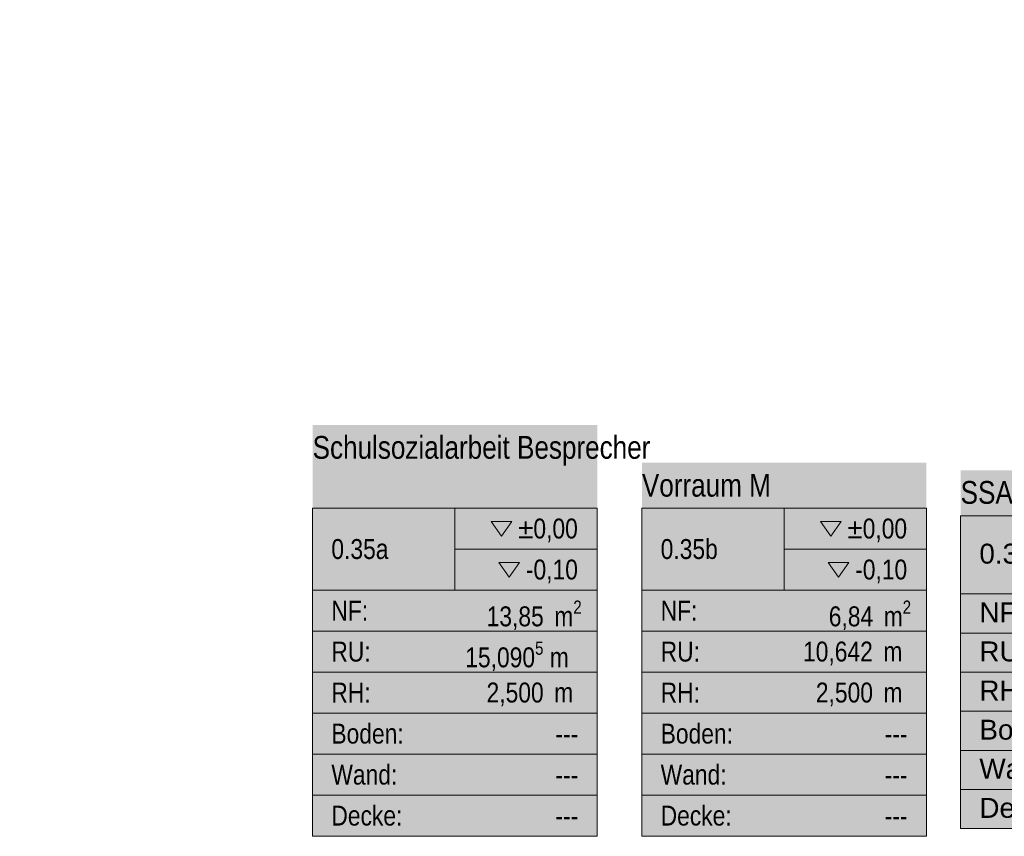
# Model space of a CAD drawing. Header units: metres. Extents: x -89 to 754, y -195 to 69.
# Tile 170 of 211: x 14.59 to 23.23, y -13.72 to -6.55. Entities that reach past the tile are written whole.
import ezdxf
from ezdxf.enums import TextEntityAlignment as Align

# ---------------------------------------------------------------- set-up
doc = ezdxf.new("R2010")
doc.units = ezdxf.units.M
doc.header["$MEASUREMENT"] = 0
doc.layers.add('95 Ausführungsplanung Bemaßung', color=7, linetype='Continuous')
doc.layers.add('Neubau_80 Raum', color=7, linetype='Continuous')
doc.styles.add('ERSTELLTER_STIL_1', font='arial.ttf')
doc.styles.add('ERSTELLTER_STIL_2', font='ARIALN.TTF')
doc.styles.add('ERSTELLTER_STIL_3', font='ARIALN.TTF')
doc.dimstyles.new('ERSTELLTER_STIL__4', dxfattribs={"dimtxt": 0.15, "dimasz": 0.095143, "dimexe": 0.18, "dimexo": 0.0625, "dimgap": 0, "dimtad": 1, "dimzin": 0, "dimdsep": 46, "dimtxsty": 'ERSTELLTER_STIL_3', "dimblk": 'ARROWHEAD_6', "dimblk1": 'ARROWHEAD_6', "dimblk2": 'ARROWHEAD_6', "dimcen": 0.09, "dimse1": 1, "dimse2": 1, "dimclrd": 7, "dimclre": 7, "dimclrt": 7, "dimazin": 0, "dimtfac": 1, "dimtdec": 4, "dimtmove": 0, "dimatfit": 3, "dimfxl": 1, "dimtolj": 1, "dimtzin": 0, "dimarcsym": 0})

# ---------------------------------------------------------------- blocks, each defined once
blk = doc.blocks.new('SSA Büro_0.36_30_1', base_point=(24.1014, -12.0819))
at = {"layer": 'Neubau_80 Raum', "linetype": 'Continuous', "lineweight": 0, "true_color": 0x272a1c}
blk.add_hatch(color=250, dxfattribs=at).paths.add_polyline_path([(22.8514, -13.656), (25.3514, -13.656), (25.3514, -10.5079), (22.8514, -10.5079)])
at = {"layer": 'Neubau_80 Raum', "linetype": 'Continuous', "lineweight": 0, "true_color": 0x000000}
blk.add_hatch(color=18, dxfattribs=at).paths.add_polyline_path([(24.4011, -11.3609), (24.487, -11.4824), (24.573, -11.3609)])
at = {"layer": 'Neubau_80 Raum', "color": 7, "linetype": 'Continuous', "lineweight": 9}
for p, q in [((25.3514, -10.906), (22.8514, -10.906)), ((22.8514, -10.906), (22.8514, -13.656)), ((22.8514, -10.906), (25.3514, -10.906)), ((22.8514, -11.5935), (22.8514, -10.906)), ((24.1014, -10.906), (24.1014, -11.5935)), ((25.3514, -13.656), (25.3514, -10.906)), ((25.3514, -10.906), (25.3514, -11.5935)), ((24.1014, -11.2498), (25.3514, -11.2498)), ((25.3514, -11.5935), (22.8514, -11.5935)), ((22.8514, -11.5935), (25.3514, -11.5935)), ((22.8514, -11.9373), (22.8514, -11.5935)), ((25.3514, -11.5935), (25.3514, -11.9373)), ((25.3514, -11.9373), (22.8514, -11.9373)), ((22.8514, -11.9373), (25.3514, -11.9373)), ((22.8514, -12.281), (22.8514, -11.9373)), ((25.3514, -11.9373), (25.3514, -12.281)), ((25.3514, -12.281), (22.8514, -12.281)), ((22.8514, -12.281), (25.3514, -12.281)), ((22.8514, -12.6248), (22.8514, -12.281)), ((25.3514, -12.281), (25.3514, -12.6248)), ((25.3514, -12.6248), (22.8514, -12.6248)), ((22.8514, -12.6248), (25.3514, -12.6248)), ((22.8514, -12.9685), (22.8514, -12.6248)), ((25.3514, -12.6248), (25.3514, -12.9685)), ((25.3514, -12.9685), (22.8514, -12.9685)), ((22.8514, -12.9685), (25.3514, -12.9685)), ((22.8514, -13.3123), (22.8514, -12.9685)), ((25.3514, -12.9685), (25.3514, -13.3123)), ((25.3514, -13.3123), (22.8514, -13.3123)), ((22.8514, -13.3123), (25.3514, -13.3123)), ((22.8514, -13.656), (22.8514, -13.3123)), ((25.3514, -13.3123), (25.3514, -13.656)), ((22.8514, -13.656), (25.3514, -13.656)), ((25.3514, -13.656), (22.8514, -13.656))]:
    blk.add_line(p, q, dxfattribs=at)
at = {"layer": 'Neubau_80 Raum', "color": 7, "linetype": 'Continuous', "lineweight": 13, "flags": 128}
for points in [[(24.3493, -11.0171), (24.4352, -11.1387), (24.5212, -11.0171)], [(24.4011, -11.3609), (24.487, -11.4824), (24.573, -11.3609)]]:
    blk.add_lwpolyline(points, close=True, dxfattribs=at)
at = {"layer": 'Neubau_80 Raum', "color": 7, "lineweight": 9, "char_height": 0.175, "attachment_point": 1, "style": 'ERSTELLTER_STIL_1'}
for s, insert in [('\\A1;{\\pql;\\pt0,0.05;\\fArial|b0|i0|c0|p0;\\W1.000000;±0,00\\fArial|b0|i0|c0|p0;\\W1.000000;\\A1{\\H.66x;\\S^  ;}\\fArial|b0|i0|c0|p0;\\W1.000000;\\fArial|b0|i0|c0|p0;\\W1.000000;\\A1{\\H.66x;\\S^  ;}}', (24.5879, -10.9804)), ('\\A1;{\\pql;\\pt0,0.05;\\fArial|b0|i0|c0|p0;\\W1.000000;-0,10\\fArial|b0|i0|c0|p0;\\W1.000000;\\A1{\\H.66x;\\S^  ;}\\fArial|b0|i0|c0|p0;\\W1.000000;\\fArial|b0|i0|c0|p0;\\W1.000000;\\A1{\\H.66x;\\S^  ;}}', (24.6396, -11.3241)), ('\\A1;{\\pql;\\pt0,0.05;\\fArial|b0|i0|c0|p0;\\W1.000000;13,18\\fArial|b0|i0|c0|p0;\\W1.000000;\\A1{\\H.66x;\\S^  ;}\\fArial|b0|i0|c0|p0;\\W1.000000; m\\fArial|b0|i0|c0|p0;\\W1.000000;\\A1{\\H.66x;\\S2^  ;}}', (24.2314, -11.6704)), ('\\A1;{\\pql;\\pt0,0.05;\\fArial|b0|i0|c0|p0;\\W1.000000;14,601\\fArial|b0|i0|c0|p0;\\W1.000000;\\A1{\\H.66x;\\S^  ;}\\fArial|b0|i0|c0|p0;\\W1.000000; m\\fArial|b0|i0|c0|p0;\\W1.000000;\\A1{\\H.66x;\\S^  ;}}', (24.097, -12.0116)), ('\\A1;{\\pql;\\pt0,0.05;\\fArial|b0|i0|c0|p0;\\W1.000000;2,500\\fArial|b0|i0|c0|p0;\\W1.000000;\\A1{\\H.66x;\\S^  ;}\\fArial|b0|i0|c0|p0;\\W1.000000; m\\fArial|b0|i0|c0|p0;\\W1.000000;\\A1{\\H.66x;\\S^  ;}}', (24.2305, -12.3554))]:
    blk.add_mtext(s, dxfattribs=dict(at, insert=insert))
at = {"layer": 'Neubau_80 Raum', "color": 7, "lineweight": 9}
for tag, height, style, p in [('DUMMY_850', 0.2, 'ERSTELLTER_STIL_2', (25.1867, -10.5422)), ('ROOM_NAME', 0.2, 'ERSTELLTER_STIL_2', (22.8514, -10.6014)), ('ROOM_NUMBER', 0.175, 'ERSTELLTER_STIL_1', (23.0161, -11.1523)), ('measuredNetAreaCode', 0.175, 'ERSTELLTER_STIL_1', (23.0161, -11.6679)), ('perimeterCode', 0.175, 'ERSTELLTER_STIL_1', (23.0161, -12.0116)), ('ceilingHeightCode', 0.175, 'ERSTELLTER_STIL_1', (23.0161, -12.3554)), ('measuredAreaCode', 0.175, 'ERSTELLTER_STIL_1', (23.0161, -12.6991)), ('DUMMY_851_0', 0.175, 'ERSTELLTER_STIL_1', (24.9469, -12.6991)), ('DUMMY_852', 0.175, 'ERSTELLTER_STIL_1', (23.0161, -13.0429)), ('DUMMY_851_1', 0.175, 'ERSTELLTER_STIL_1', (24.9469, -13.0429)), ('DUMMY_853', 0.175, 'ERSTELLTER_STIL_1', (23.0161, -13.3866)), ('DUMMY_851_2', 0.175, 'ERSTELLTER_STIL_1', (24.9469, -13.3866))]:
    blk.add_attdef(tag, text='', height=height, dxfattribs=dict(at, style=style)).set_placement(p, align=Align.TOP_LEFT)
blk = doc.blocks.new('Vorraum M_0.35b_57_1', base_point=(23.3438, -12.0819))
at = {"layer": 'Neubau_80 Raum', "linetype": 'Continuous', "lineweight": 0, "true_color": 0x272a1c}
blk.add_hatch(color=250, dxfattribs=at).paths.add_polyline_path([(20.0514, -13.7239), (22.5514, -13.7239), (22.5514, -10.44), (20.0514, -10.44)])
at = {"layer": 'Neubau_80 Raum', "linetype": 'Continuous', "lineweight": 0, "true_color": 0x000000}
blk.add_hatch(color=18, dxfattribs=at).paths.add_polyline_path([(21.6884, -11.3183), (21.7785, -11.4456), (21.8686, -11.3183)])
at = {"layer": 'Neubau_80 Raum', "color": 7, "linetype": 'Continuous', "lineweight": 9}
for p, q in [((22.5514, -10.8415), (20.0514, -10.8415)), ((20.0514, -10.8415), (20.0514, -13.7239)), ((20.0514, -10.8415), (22.5514, -10.8415)), ((20.0514, -11.5621), (20.0514, -10.8415)), ((21.3014, -10.8415), (21.3014, -11.5621)), ((22.5514, -13.7239), (22.5514, -10.8415)), ((22.5514, -10.8415), (22.5514, -11.5621)), ((21.3014, -11.2018), (22.5514, -11.2018)), ((22.5514, -11.5621), (20.0514, -11.5621)), ((20.0514, -11.5621), (22.5514, -11.5621)), ((20.0514, -11.9224), (20.0514, -11.5621)), ((22.5514, -11.5621), (22.5514, -11.9224)), ((22.5514, -11.9224), (20.0514, -11.9224)), ((20.0514, -11.9224), (22.5514, -11.9224)), ((20.0514, -12.2827), (20.0514, -11.9224)), ((22.5514, -11.9224), (22.5514, -12.2827)), ((22.5514, -12.2827), (20.0514, -12.2827)), ((20.0514, -12.2827), (22.5514, -12.2827)), ((20.0514, -12.643), (20.0514, -12.2827)), ((22.5514, -12.2827), (22.5514, -12.643)), ((22.5514, -12.643), (20.0514, -12.643)), ((20.0514, -12.643), (22.5514, -12.643)), ((20.0514, -13.0033), (20.0514, -12.643)), ((22.5514, -12.643), (22.5514, -13.0033)), ((22.5514, -13.0033), (20.0514, -13.0033)), ((20.0514, -13.0033), (22.5514, -13.0033)), ((20.0514, -13.3636), (20.0514, -13.0033)), ((22.5514, -13.0033), (22.5514, -13.3636)), ((22.5514, -13.3636), (20.0514, -13.3636)), ((20.0514, -13.3636), (22.5514, -13.3636)), ((20.0514, -13.7239), (20.0514, -13.3636)), ((22.5514, -13.3636), (22.5514, -13.7239)), ((20.0514, -13.7239), (22.5514, -13.7239)), ((22.5514, -13.7239), (20.0514, -13.7239))]:
    blk.add_line(p, q, dxfattribs=at)
at = {"layer": 'Neubau_80 Raum', "color": 7, "linetype": 'Continuous', "lineweight": 13, "flags": 128}
for points in [[(21.6203, -10.958), (21.7103, -11.0853), (21.8004, -10.958)], [(21.6884, -11.3183), (21.7785, -11.4456), (21.8686, -11.3183)]]:
    blk.add_lwpolyline(points, close=True, dxfattribs=at)
at = {"layer": 'Neubau_80 Raum', "color": 7, "lineweight": 9, "char_height": 0.175, "attachment_point": 1, "style": 'ERSTELLTER_STIL_3'}
for s, insert in [('\\A1;{\\pql;\\pt0,0.05;\\fArial Narrow|b0|i0|c0|p0;\\W1.000000;±0,00\\fArial Narrow|b0|i0|c0|p0;\\W1.000000;\\A1{\\H.66x;\\S^  ;}\\fArial Narrow|b0|i0|c0|p0;\\W1.000000;\\fArial Narrow|b0|i0|c0|p0;\\W1.000000;\\A1{\\H.66x;\\S^  ;}}', (21.8567, -10.9316)), ('\\A1;{\\pql;\\pt0,0.05;\\fArial Narrow|b0|i0|c0|p0;\\W1.000000;-0,10\\fArial Narrow|b0|i0|c0|p0;\\W1.000000;\\A1{\\H.66x;\\S^  ;}\\fArial Narrow|b0|i0|c0|p0;\\W1.000000;\\fArial Narrow|b0|i0|c0|p0;\\W1.000000;\\A1{\\H.66x;\\S^  ;}}', (21.9249, -11.2919)), ('\\A1;{\\pql;\\pt0,0.05;\\fArial Narrow|b0|i0|c0|p0;\\W1.000000;6,84\\fArial Narrow|b0|i0|c0|p0;\\W1.000000;\\A1{\\H.66x;\\S^  ;}\\fArial Narrow|b0|i0|c0|p0;\\W1.000000; m\\fArial Narrow|b0|i0|c0|p0;\\W1.000000;\\A1{\\H.66x;\\S2^  ;}}', (21.6929, -11.6522)), ('\\A1;{\\pql;\\pt0,0.05;\\fArial Narrow|b0|i0|c0|p0;\\W1.000000;10,642\\fArial Narrow|b0|i0|c0|p0;\\W1.000000;\\A1{\\H.66x;\\S^  ;}\\fArial Narrow|b0|i0|c0|p0;\\W1.000000; m\\fArial Narrow|b0|i0|c0|p0;\\W1.000000;\\A1{\\H.66x;\\S^  ;}}', (21.4668, -12.0125)), ('\\A1;{\\pql;\\pt0,0.05;\\fArial Narrow|b0|i0|c0|p0;\\W1.000000;2,500\\fArial Narrow|b0|i0|c0|p0;\\W1.000000;\\A1{\\H.66x;\\S^  ;}\\fArial Narrow|b0|i0|c0|p0;\\W1.000000; m\\fArial Narrow|b0|i0|c0|p0;\\W1.000000;\\A1{\\H.66x;\\S^  ;}}', (21.5794, -12.3728))]:
    blk.add_mtext(s, dxfattribs=dict(at, insert=insert))
at = {"layer": 'Neubau_80 Raum', "color": 7, "lineweight": 9}
for tag, height, style, p in [('ROOM_NAME', 0.2, 'ERSTELLTER_STIL_2', (20.0514, -10.5387)), ('DUMMY_850', 0.2, 'ERSTELLTER_STIL_2', (22.3867, -10.4761)), ('ROOM_NUMBER', 0.175, 'ERSTELLTER_STIL_3', (20.2161, -11.1117)), ('measuredNetAreaCode', 0.175, 'ERSTELLTER_STIL_3', (20.2161, -11.6529)), ('perimeterCode', 0.175, 'ERSTELLTER_STIL_3', (20.2161, -12.0132)), ('ceilingHeightCode', 0.175, 'ERSTELLTER_STIL_3', (20.2161, -12.3735)), ('measuredAreaCode', 0.175, 'ERSTELLTER_STIL_3', (20.2161, -12.7338)), ('DUMMY_851_0', 0.175, 'ERSTELLTER_STIL_3', (22.1844, -12.7356)), ('DUMMY_852', 0.175, 'ERSTELLTER_STIL_3', (20.2161, -13.0941)), ('DUMMY_851_1', 0.175, 'ERSTELLTER_STIL_3', (22.1844, -13.0959)), ('DUMMY_853', 0.175, 'ERSTELLTER_STIL_3', (20.2161, -13.4544)), ('DUMMY_851_2', 0.175, 'ERSTELLTER_STIL_3', (22.1844, -13.4562))]:
    blk.add_attdef(tag, text='', height=height, dxfattribs=dict(at, style=style)).set_placement(p, align=Align.TOP_LEFT)
blk = doc.blocks.new('Schulsozialarbeit Besprecher_0.35a_58_1', base_point=(17.3141, -13.0118))
at = {"layer": 'Neubau_80 Raum', "linetype": 'Continuous', "lineweight": 0, "true_color": 0x272a1c}
blk.add_hatch(color=250, dxfattribs=at).paths.add_polyline_path([(17.1587, -13.7239), (19.6587, -13.7239), (19.6587, -10.1106), (17.1587, -10.1106)])
at = {"layer": 'Neubau_80 Raum', "linetype": 'Continuous', "lineweight": 0, "true_color": 0x000000}
blk.add_hatch(color=18, dxfattribs=at).paths.add_polyline_path([(18.7957, -11.3183), (18.8857, -11.4456), (18.9758, -11.3183)])
at = {"layer": 'Neubau_80 Raum', "color": 7, "linetype": 'Continuous', "lineweight": 9}
for p, q in [((19.6587, -10.8415), (17.1587, -10.8415)), ((17.1587, -10.8415), (17.1587, -13.7239)), ((17.1587, -10.8415), (19.6587, -10.8415)), ((17.1587, -11.5621), (17.1587, -10.8415)), ((18.4087, -10.8415), (18.4087, -11.5621)), ((19.6587, -13.7239), (19.6587, -10.8415)), ((19.6587, -10.8415), (19.6587, -11.5621)), ((18.4087, -11.2018), (19.6587, -11.2018)), ((19.6587, -11.5621), (17.1587, -11.5621)), ((17.1587, -11.5621), (19.6587, -11.5621)), ((17.1587, -11.9224), (17.1587, -11.5621)), ((19.6587, -11.5621), (19.6587, -11.9224)), ((19.6587, -11.9224), (17.1587, -11.9224)), ((17.1587, -11.9224), (19.6587, -11.9224)), ((17.1587, -12.2827), (17.1587, -11.9224)), ((19.6587, -11.9224), (19.6587, -12.2827)), ((19.6587, -12.2827), (17.1587, -12.2827)), ((17.1587, -12.2827), (19.6587, -12.2827)), ((17.1587, -12.643), (17.1587, -12.2827)), ((19.6587, -12.2827), (19.6587, -12.643)), ((19.6587, -12.643), (17.1587, -12.643)), ((17.1587, -12.643), (19.6587, -12.643)), ((17.1587, -13.0033), (17.1587, -12.643)), ((19.6587, -12.643), (19.6587, -13.0033)), ((19.6587, -13.0033), (17.1587, -13.0033)), ((17.1587, -13.0033), (19.6587, -13.0033)), ((17.1587, -13.3636), (17.1587, -13.0033)), ((19.6587, -13.0033), (19.6587, -13.3636)), ((19.6587, -13.3636), (17.1587, -13.3636)), ((17.1587, -13.3636), (19.6587, -13.3636)), ((17.1587, -13.7239), (17.1587, -13.3636)), ((19.6587, -13.3636), (19.6587, -13.7239)), ((17.1587, -13.7239), (19.6587, -13.7239)), ((19.6587, -13.7239), (17.1587, -13.7239))]:
    blk.add_line(p, q, dxfattribs=at)
at = {"layer": 'Neubau_80 Raum', "color": 7, "linetype": 'Continuous', "lineweight": 13, "flags": 128}
for points in [[(18.7275, -10.958), (18.8176, -11.0853), (18.9077, -10.958)], [(18.7957, -11.3183), (18.8857, -11.4456), (18.9758, -11.3183)]]:
    blk.add_lwpolyline(points, close=True, dxfattribs=at)
at = {"layer": 'Neubau_80 Raum', "color": 7, "lineweight": 9, "char_height": 0.175, "attachment_point": 1, "style": 'ERSTELLTER_STIL_3'}
for s, insert in [('\\A1;{\\pql;\\pt0,0.05;\\fArial Narrow|b0|i0|c0|p0;\\W1.000000;±0,00\\fArial Narrow|b0|i0|c0|p0;\\W1.000000;\\A1{\\H.66x;\\S^  ;}\\fArial Narrow|b0|i0|c0|p0;\\W1.000000;\\fArial Narrow|b0|i0|c0|p0;\\W1.000000;\\A1{\\H.66x;\\S^  ;}}', (18.964, -10.9316)), ('\\A1;{\\pql;\\pt0,0.05;\\fArial Narrow|b0|i0|c0|p0;\\W1.000000;-0,10\\fArial Narrow|b0|i0|c0|p0;\\W1.000000;\\A1{\\H.66x;\\S^  ;}\\fArial Narrow|b0|i0|c0|p0;\\W1.000000;\\fArial Narrow|b0|i0|c0|p0;\\W1.000000;\\A1{\\H.66x;\\S^  ;}}', (19.0322, -11.2919)), ('\\A1;{\\pql;\\pt0,0.05;\\fArial Narrow|b0|i0|c0|p0;\\W1.000000;13,85\\fArial Narrow|b0|i0|c0|p0;\\W1.000000;\\A1{\\H.66x;\\S^  ;}\\fArial Narrow|b0|i0|c0|p0;\\W1.000000; m\\fArial Narrow|b0|i0|c0|p0;\\W1.000000;\\A1{\\H.66x;\\S2^  ;}}', (18.6875, -11.6522)), ('\\A1;{\\pql;\\pt0,0.05;\\fArial Narrow|b0|i0|c0|p0;\\W1.000000;15,090\\fArial Narrow|b0|i0|c0|p0;\\W1.000000;\\A1{\\H.66x;\\S5^  ;}\\fArial Narrow|b0|i0|c0|p0;\\W1.000000; m\\fArial Narrow|b0|i0|c0|p0;\\W1.000000;\\A1{\\H.66x;\\S^  ;}}', (18.4997, -12.0125)), ('\\A1;{\\pql;\\pt0,0.05;\\fArial Narrow|b0|i0|c0|p0;\\W1.000000;2,500\\fArial Narrow|b0|i0|c0|p0;\\W1.000000;\\A1{\\H.66x;\\S^  ;}\\fArial Narrow|b0|i0|c0|p0;\\W1.000000; m\\fArial Narrow|b0|i0|c0|p0;\\W1.000000;\\A1{\\H.66x;\\S^  ;}}', (18.6867, -12.3728))]:
    blk.add_mtext(s, dxfattribs=dict(at, insert=insert))
at = {"layer": 'Neubau_80 Raum', "color": 7, "lineweight": 9}
for tag, height, style, p in [('ROOM_NAME', 0.2, 'ERSTELLTER_STIL_2', (17.1587, -10.2058)), ('DUMMY_850', 0.2, 'ERSTELLTER_STIL_2', (19.4939, -10.1466)), ('ROOM_NUMBER', 0.175, 'ERSTELLTER_STIL_3', (17.3234, -11.1117)), ('measuredNetAreaCode', 0.175, 'ERSTELLTER_STIL_3', (17.3234, -11.6529)), ('perimeterCode', 0.175, 'ERSTELLTER_STIL_3', (17.3234, -12.0132)), ('ceilingHeightCode', 0.175, 'ERSTELLTER_STIL_3', (17.3234, -12.3735)), ('measuredAreaCode', 0.175, 'ERSTELLTER_STIL_3', (17.3234, -12.7338)), ('DUMMY_851_0', 0.175, 'ERSTELLTER_STIL_3', (19.2916, -12.7356)), ('DUMMY_852', 0.175, 'ERSTELLTER_STIL_3', (17.3234, -13.0941)), ('DUMMY_851_1', 0.175, 'ERSTELLTER_STIL_3', (19.2916, -13.0959)), ('DUMMY_853', 0.175, 'ERSTELLTER_STIL_3', (17.3234, -13.4544)), ('DUMMY_851_2', 0.175, 'ERSTELLTER_STIL_3', (19.2916, -13.4562))]:
    blk.add_attdef(tag, text='', height=height, dxfattribs=dict(at, style=style)).set_placement(p, align=Align.TOP_LEFT)
blk = doc.blocks.new('*D720')
at = {"layer": '95 Ausführungsplanung Bemaßung', "color": 7, "linetype": 'Continuous', "lineweight": 9}
for p, q in [((14.9306, -2.1789), (14.8764, -2.0481)), ((14.9035, -2.1135), (14.9323, -2.0441)), ((10.5872, -12.5339), (14.9035, -2.1135)), ((14.9903, -2.1494), (14.8168, -2.0776)), ((10.674, -12.5699), (10.5005, -12.498)), ((10.5585, -12.6033), (10.5872, -12.5339)), ((10.5601, -12.4685), (10.6143, -12.5994))]:
    blk.add_line(p, q, dxfattribs=at)
at = {"layer": '95 Ausführungsplanung Bemaßung', "color": 7, "lineweight": 9, "insert": (12.6345, -7.513), "char_height": 0.15, "attachment_point": 7, "rotation": 67.5, "style": 'ERSTELLTER_STIL_3'}
blk.add_mtext('\\A1;{\\pql;\\fArial Narrow|b0|i0|c0|p0;\\W1.000000;11,28}', dxfattribs=at)
blk = doc.blocks.new('ARROWHEAD_6')
at = {"color": 0, "linetype": 'Continuous', "lineweight": 0}
for p, q in [((0, 0), (-1, 0)), ((-0.5, -0.5), (0.5, 0.5))]:
    blk.add_line(p, q, dxfattribs=at)

msp = doc.modelspace()

# ---------------------------------------------------------------- block references
at = {"layer": 'Neubau_80 Raum', "color": 7, "linetype": 'Continuous', "lineweight": 13}
ref = msp.add_blockref('Schulsozialarbeit Besprecher_0.35a_58_1', (17.3141, -13.0118), dxfattribs=at)
ref.add_attrib('ROOM_NAME', 'Schulsozialarbeit Besprecher', dxfattribs={"color": 7, "lineweight": 9, "height": 0.2, "style": 'ERSTELLTER_STIL_2'}).set_placement((17.1587, -10.2058), align=Align.TOP_LEFT)
ref.add_attrib('ROOM_NUMBER', '0.35a', dxfattribs={"color": 7, "lineweight": 9, "height": 0.175, "style": 'ERSTELLTER_STIL_3'}).set_placement((17.3234, -11.1117), align=Align.TOP_LEFT)
ref.add_attrib('measuredAreaCode', 'Boden: ', dxfattribs={"color": 7, "lineweight": 9, "height": 0.175, "style": 'ERSTELLTER_STIL_3'}).set_placement((17.3234, -12.7338), align=Align.TOP_LEFT)
ref.add_attrib('measuredNetAreaCode', 'NF: ', dxfattribs={"color": 7, "lineweight": 9, "height": 0.175, "style": 'ERSTELLTER_STIL_3'}).set_placement((17.3234, -11.6529), align=Align.TOP_LEFT)
ref.add_attrib('perimeterCode', 'RU: ', dxfattribs={"color": 7, "lineweight": 9, "height": 0.175, "style": 'ERSTELLTER_STIL_3'}).set_placement((17.3234, -12.0132), align=Align.TOP_LEFT)
ref.add_attrib('ceilingHeightCode', 'RH: ', dxfattribs={"color": 7, "lineweight": 9, "height": 0.175, "style": 'ERSTELLTER_STIL_3'}).set_placement((17.3234, -12.3735), align=Align.TOP_LEFT)
ref.add_attrib('DUMMY_851', '---', dxfattribs={"color": 7, "lineweight": 9, "height": 0.175, "style": 'ERSTELLTER_STIL_3'}).set_placement((19.2916, -12.7356), align=Align.TOP_LEFT)
ref.add_attrib('DUMMY_851_1', '---', dxfattribs={"color": 7, "lineweight": 9, "height": 0.175, "style": 'ERSTELLTER_STIL_3'}).set_placement((19.2916, -13.0959), align=Align.TOP_LEFT)
ref.add_attrib('DUMMY_851_2', '---', dxfattribs={"color": 7, "lineweight": 9, "height": 0.175, "style": 'ERSTELLTER_STIL_3'}).set_placement((19.2916, -13.4562), align=Align.TOP_LEFT)
ref.add_attrib('DUMMY_852', 'Wand: ', dxfattribs={"color": 7, "lineweight": 9, "height": 0.175, "style": 'ERSTELLTER_STIL_3'}).set_placement((17.3234, -13.0941), align=Align.TOP_LEFT)
ref.add_attrib('DUMMY_853', 'Decke: ', dxfattribs={"color": 7, "lineweight": 9, "height": 0.175, "style": 'ERSTELLTER_STIL_3'}).set_placement((17.3234, -13.4544), align=Align.TOP_LEFT)
ref = msp.add_blockref('Vorraum M_0.35b_57_1', (23.3438, -12.0819), dxfattribs=at)
ref.add_attrib('ROOM_NAME', 'Vorraum M', dxfattribs={"color": 7, "lineweight": 9, "height": 0.2, "style": 'ERSTELLTER_STIL_2'}).set_placement((20.0514, -10.5387), align=Align.TOP_LEFT)
ref.add_attrib('ROOM_NUMBER', '0.35b', dxfattribs={"color": 7, "lineweight": 9, "height": 0.175, "style": 'ERSTELLTER_STIL_3'}).set_placement((20.2161, -11.1117), align=Align.TOP_LEFT)
ref.add_attrib('measuredAreaCode', 'Boden: ', dxfattribs={"color": 7, "lineweight": 9, "height": 0.175, "style": 'ERSTELLTER_STIL_3'}).set_placement((20.2161, -12.7338), align=Align.TOP_LEFT)
ref.add_attrib('measuredNetAreaCode', 'NF: ', dxfattribs={"color": 7, "lineweight": 9, "height": 0.175, "style": 'ERSTELLTER_STIL_3'}).set_placement((20.2161, -11.6529), align=Align.TOP_LEFT)
ref.add_attrib('perimeterCode', 'RU: ', dxfattribs={"color": 7, "lineweight": 9, "height": 0.175, "style": 'ERSTELLTER_STIL_3'}).set_placement((20.2161, -12.0132), align=Align.TOP_LEFT)
ref.add_attrib('ceilingHeightCode', 'RH: ', dxfattribs={"color": 7, "lineweight": 9, "height": 0.175, "style": 'ERSTELLTER_STIL_3'}).set_placement((20.2161, -12.3735), align=Align.TOP_LEFT)
ref.add_attrib('DUMMY_851', '---', dxfattribs={"color": 7, "lineweight": 9, "height": 0.175, "style": 'ERSTELLTER_STIL_3'}).set_placement((22.1844, -12.7356), align=Align.TOP_LEFT)
ref.add_attrib('DUMMY_851_1', '---', dxfattribs={"color": 7, "lineweight": 9, "height": 0.175, "style": 'ERSTELLTER_STIL_3'}).set_placement((22.1844, -13.0959), align=Align.TOP_LEFT)
ref.add_attrib('DUMMY_851_2', '---', dxfattribs={"color": 7, "lineweight": 9, "height": 0.175, "style": 'ERSTELLTER_STIL_3'}).set_placement((22.1844, -13.4562), align=Align.TOP_LEFT)
ref.add_attrib('DUMMY_852', 'Wand: ', dxfattribs={"color": 7, "lineweight": 9, "height": 0.175, "style": 'ERSTELLTER_STIL_3'}).set_placement((20.2161, -13.0941), align=Align.TOP_LEFT)
ref.add_attrib('DUMMY_853', 'Decke: ', dxfattribs={"color": 7, "lineweight": 9, "height": 0.175, "style": 'ERSTELLTER_STIL_3'}).set_placement((20.2161, -13.4544), align=Align.TOP_LEFT)
ref = msp.add_blockref('SSA Büro_0.36_30_1', (24.1014, -12.0819), dxfattribs=at)
ref.add_attrib('ROOM_NAME', 'SSA Büro', dxfattribs={"color": 7, "lineweight": 9, "height": 0.2, "style": 'ERSTELLTER_STIL_2'}).set_placement((22.8514, -10.6014), align=Align.TOP_LEFT)
ref.add_attrib('ROOM_NUMBER', '0.36', dxfattribs={"color": 7, "lineweight": 9, "height": 0.175, "style": 'ERSTELLTER_STIL_1'}).set_placement((23.0161, -11.1523), align=Align.TOP_LEFT)
ref.add_attrib('measuredAreaCode', 'Boden: ', dxfattribs={"color": 7, "lineweight": 9, "height": 0.175, "style": 'ERSTELLTER_STIL_1'}).set_placement((23.0161, -12.6991), align=Align.TOP_LEFT)
ref.add_attrib('measuredNetAreaCode', 'NF: ', dxfattribs={"color": 7, "lineweight": 9, "height": 0.175, "style": 'ERSTELLTER_STIL_1'}).set_placement((23.0161, -11.6679), align=Align.TOP_LEFT)
ref.add_attrib('perimeterCode', 'RU: ', dxfattribs={"color": 7, "lineweight": 9, "height": 0.175, "style": 'ERSTELLTER_STIL_1'}).set_placement((23.0161, -12.0116), align=Align.TOP_LEFT)
ref.add_attrib('ceilingHeightCode', 'RH: ', dxfattribs={"color": 7, "lineweight": 9, "height": 0.175, "style": 'ERSTELLTER_STIL_1'}).set_placement((23.0161, -12.3554), align=Align.TOP_LEFT)
ref.add_attrib('DUMMY_851', '---', dxfattribs={"color": 7, "lineweight": 9, "height": 0.175, "style": 'ERSTELLTER_STIL_1'}).set_placement((24.9469, -12.6991), align=Align.TOP_LEFT)
ref.add_attrib('DUMMY_851_1', '---', dxfattribs={"color": 7, "lineweight": 9, "height": 0.175, "style": 'ERSTELLTER_STIL_1'}).set_placement((24.9469, -13.0429), align=Align.TOP_LEFT)
ref.add_attrib('DUMMY_851_2', '---', dxfattribs={"color": 7, "lineweight": 9, "height": 0.175, "style": 'ERSTELLTER_STIL_1'}).set_placement((24.9469, -13.3866), align=Align.TOP_LEFT)
ref.add_attrib('DUMMY_852', 'Wand: ', dxfattribs={"color": 7, "lineweight": 9, "height": 0.175, "style": 'ERSTELLTER_STIL_1'}).set_placement((23.0161, -13.0429), align=Align.TOP_LEFT)
ref.add_attrib('DUMMY_853', 'Decke: ', dxfattribs={"color": 7, "lineweight": 9, "height": 0.175, "style": 'ERSTELLTER_STIL_1'}).set_placement((23.0161, -13.3866), align=Align.TOP_LEFT)

# ---------------------------------------------------------------- dimensions: what is measured, and where the dimension line sits
at = {"layer": '95 Ausführungsplanung Bemaßung', "color": 7, "linetype": 'Continuous', "lineweight": 9}
dim = msp.add_linear_dim(base=(14.9035, -2.1135), p1=(8.8761, -11.8252), p2=(12.1133, -0.9578), angle=67.5, dimstyle='ERSTELLTER_STIL__4', dxfattribs=at)
dim.commit()
dim.dimension.update_dxf_attribs({"geometry": '*D720', "text_midpoint": (12.6614, -7.2522), "dimtype": 160, "text_rotation": 67.5})

doc.saveas('drawing.dxf')
